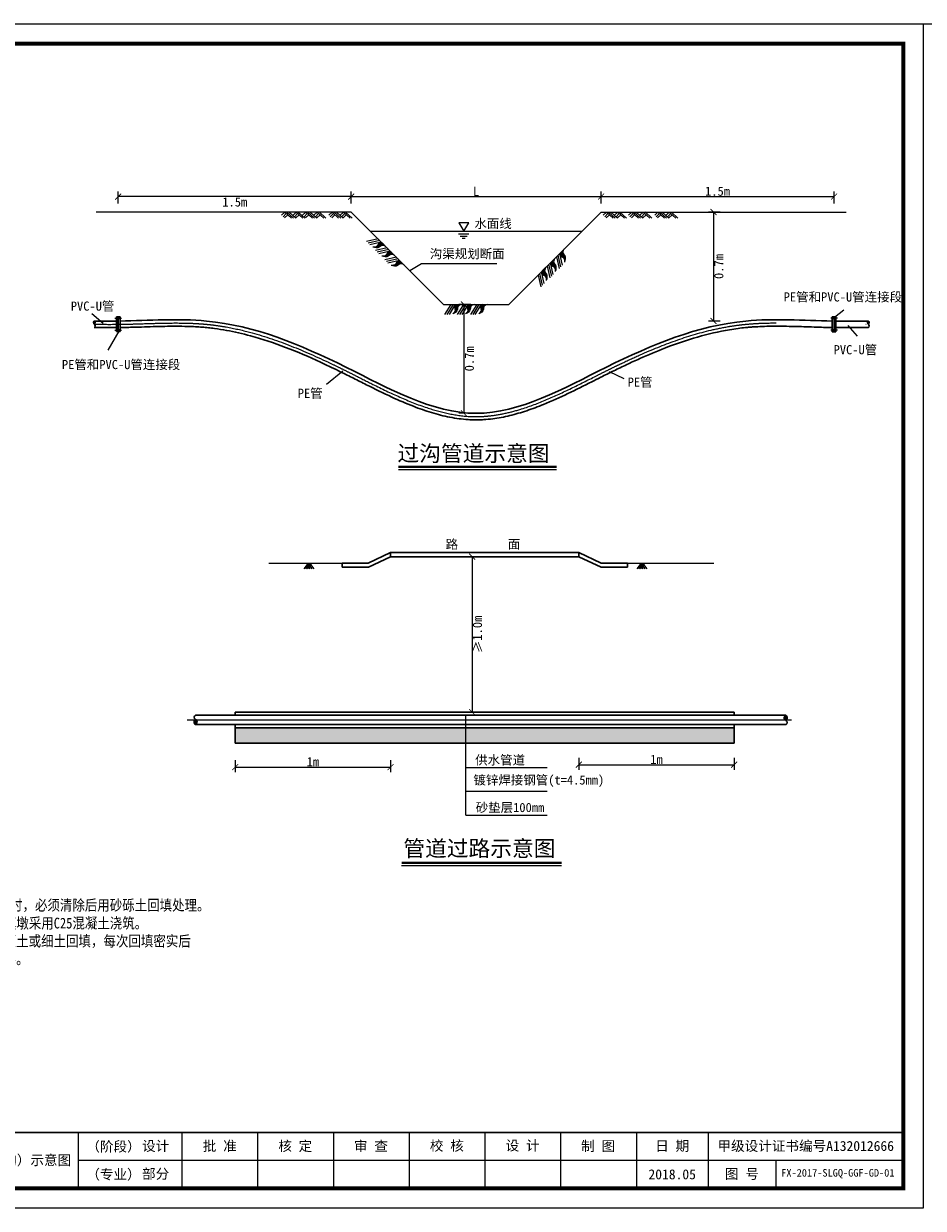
# Model space of a CAD drawing. Extents: x -27255 to 1448651, y 31034 to 8081248.
# Tile 33 of 198: x 584008 to 584234, y 3856936 to 3857233. Entities that reach past the tile are written whole.
import ezdxf
from ezdxf.enums import TextEntityAlignment as Align

# ---------------------------------------------------------------- set-up
doc = ezdxf.new("R2010")
doc.units = 0
doc.linetypes.add('ACAD_ISO04W100', pattern=[30, 24, -3, 0, -3])
doc.layers.get('0').update_dxf_attribs({"linetype": 'CONTINUOUS'})
for name, color, linetype, lineweight in [('0 中心线', 1, 'ACAD_ISO04W100', 13), ('0 可见轮廓线', 2, 'CONTINUOUS', 30), ('0 填充', 4, 'CONTINUOUS', 9), ('0 标注', 7, 'CONTINUOUS', 13), ('0 细实线', 4, 'CONTINUOUS', 9), ('0.09标注线', 3, 'CONTINUOUS', 9), ('0.13文字', 3, 'CONTINUOUS', 13), ('图框', 7, 'CONTINUOUS', 20), ('文字', 7, 'CONTINUOUS', 15), ('细实线', 3, 'CONTINUOUS', 20)]:
    doc.layers.add(name, color=color, linetype=linetype, lineweight=lineweight)
doc.styles.add('-仿宋_GB2312', font='FangSong_GB2312.ttf')
doc.styles.add('LYJFS', font='times.ttf', dxfattribs={"width": 0.7})
doc.styles.add('仿宋', font='FangSong_GB2312.ttf', dxfattribs={"width": 0.7})
doc.styles.add('宋体', font='FangSong_GB2312.ttf')
doc.dimstyles.new('副本 (2) STANDARD', dxfattribs={"dimscale": 0, "dimtxt": 2.3, "dimasz": 1.5, "dimexe": 1.25, "dimexo": 1.5, "dimgap": 0.2, "dimtad": 1, "dimdec": 1, "dimzin": 0, "dimdsep": 46, "dimtxsty": '-仿宋_GB2312', "dimblk": 'ARCHTICK', "dimcen": 0.09, "dimadec": 0, "dimazin": 0, "dimtfac": 1, "dimtdec": 1, "dimtix": 1, "dimtmove": 2, "dimatfit": 3, "dimfxl": 1.7, "dimfxlon": 1, "dimtolj": 1, "dimtzin": 0, "dimlwd": 9, "dimarcsym": 0})
pattern_1 = [(45, (583712.88807, 3856883.57486), (-0.13787381, 0.13787381), []), (45, (583712.89197, 3856883.57486), (-0.13787381, 0.13787381), [])]

# ---------------------------------------------------------------- blocks, each defined once
blk = doc.blocks.new('_ARCHTICK')
at = {"color": 0, "linetype": 'ByBlock', "const_width": 0.15}
blk.add_lwpolyline([(-0.5, -0.5), (0.5, 0.5)], dxfattribs=at)
blk = doc.blocks.new('d4trtg')
at = {"lineweight": 0}
for p, q in [((653868.4, 3902577.3), (658071.2, 3902577.3)), ((658071.2, 3902577.3), (658071.2, 3899605.3)), ((658021.2, 3899725.4), (655949.8, 3899725.4)), ((658071.2, 3899605.3), (653868.4, 3899605.3))]:
    blk.add_line(p, q, dxfattribs=at)
for p, q in [((655949.8, 3899795.5), (655949.8, 3899655.4)), ((656210, 3899795.5), (656210, 3899655.4)), ((656400.1, 3899795.5), (656400.1, 3899655.4)), ((656590.2, 3899795.5), (656590.2, 3899655.4)), ((656780.4, 3899795.5), (656780.4, 3899655.4)), ((656970.5, 3899795.5), (656970.5, 3899655.4)), ((657160.6, 3899795.5), (657160.6, 3899655.4)), ((657350.8, 3899795.5), (657350.8, 3899655.4)), ((657530.9, 3899795.5), (657530.9, 3899655.4)), ((657701, 3899725.4), (657701, 3899655.4))]:
    blk.add_line(p, q)
at = {"lineweight": 0, "const_width": 10}
blk.add_lwpolyline([(654118.6, 3902527.3), (658021.2, 3902527.3), (658021.2, 3899655.4), (654118.6, 3899655.4)], close=True, dxfattribs=at)
at = {"lineweight": 0, "const_width": 4}
blk.add_lwpolyline([(658021.2, 3899795.5), (654118.6, 3899795.5)], dxfattribs=at)
at = {"style": 'LYJFS'}
for s, p in [('（阶段）', (656038.2, 3899760.4)), ('（专业）', (656038.2, 3899690.4))]:
    blk.add_text(s, height=25.02, dxfattribs=at).set_placement(p, align=Align.MIDDLE_CENTER)
at = {"style": '仿宋'}
blk.add_text('2018.05', height=25.02, dxfattribs=at).set_placement((657440.8, 3899690.4), align=Align.MIDDLE)
at = {"attachment_point": 5, "style": '宋体'}
for s, insert, char_height in [('校 核', (656875.1, 3899760.9), 25.02), ('设 计', (657065.3, 3899761.4), 25.02), ('设计', (656144, 3899760.4), 25.02), ('批 准', (656305, 3899760.4), 25.02), ('核 定', (656494.6, 3899760.2), 25.02), ('审 查', (656684.6, 3899760.2), 25.02), ('制 图', (657254.9, 3899760.2), 25.02), ('日 期', (657440.8, 3899760.4), 25.02), ('甲级设计证书编号A132012666', (657776, 3899760.4), 25.017), ('部分', (656144, 3899690.4), 25.02), ('图 号', (657615.9, 3899690.4), 25.02)]:
    blk.add_mtext(s, dxfattribs=dict(at, insert=insert, char_height=char_height))

msp = doc.modelspace()

# ---------------------------------------------------------------- hatches: boundary and pattern name
at = {"layer": '0 填充', "ltscale": 0.1}
h = msp.add_hatch(color=256, dxfattribs=at)
edge = h.paths.add_edge_path()
edge.add_spline(control_points=[(584095.76042, 3857177.29916), (584096.3541, 3857177.12896), (584097.17987, 3857176.89222), (584097.97813, 3857177.88918), (584098.59257, 3857177.63947), (584098.98101, 3857177.48161)], knot_values=[0, 0, 0, 0, 41.874252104, 58.243607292, 86.377641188, 86.377641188, 86.377641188, 86.377641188], degree=3, periodic=0)
edge.add_line((584098.98101, 3857177.48161), (584098.17576, 3857178.28686))
edge.add_spline(control_points=[(584098.17576, 3857178.28686), (584097.81721, 3857178.31076), (584097.17691, 3857178.35343), (584096.85692, 3857177.27536), (584096.16806, 3857177.29031), (584095.76042, 3857177.29916)], knot_values=[0, 0, 0, 0, 24.303637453, 43.402808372, 71.08723687, 71.08723687, 71.08723687, 71.08723687], degree=3, periodic=0)
h = msp.add_hatch(color=256, dxfattribs=at)
edge = h.paths.add_edge_path()
edge.add_spline(control_points=[(584143.90724, 3857173.51215), (584144.07744, 3857174.10584), (584144.31418, 3857174.93161), (584143.31722, 3857175.72986), (584143.56693, 3857176.3443), (584143.72478, 3857176.73274)], knot_values=[0, 0, 0, 0, 41.874252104, 58.243607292, 86.377641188, 86.377641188, 86.377641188, 86.377641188], degree=3, periodic=0)
edge.add_line((584143.72478, 3857176.73274), (584142.91954, 3857175.92749))
edge.add_spline(control_points=[(584142.91954, 3857175.92749), (584142.89564, 3857175.56895), (584142.85297, 3857174.92864), (584143.93104, 3857174.60865), (584143.91609, 3857173.91979), (584143.90724, 3857173.51215)], knot_values=[0, 0, 0, 0, 24.303637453, 43.402808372, 71.08723687, 71.08723687, 71.08723687, 71.08723687], degree=3, periodic=0)
h = msp.add_hatch(color=256, dxfattribs=at)
edge = h.paths.add_edge_path()
edge.add_spline(control_points=[(584098.02414, 3857175.03544), (584098.61783, 3857174.86523), (584099.4436, 3857174.6285), (584100.24185, 3857175.62546), (584100.85629, 3857175.37575), (584101.24473, 3857175.21789)], knot_values=[0, 0, 0, 0, 41.874252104, 58.243607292, 86.377641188, 86.377641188, 86.377641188, 86.377641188], degree=3, periodic=0)
edge.add_line((584101.24473, 3857175.21789), (584100.43948, 3857176.02314))
edge.add_spline(control_points=[(584100.43948, 3857176.02314), (584100.08094, 3857176.04703), (584099.44063, 3857176.08971), (584099.12064, 3857175.01163), (584098.43178, 3857175.02659), (584098.02414, 3857175.03544)], knot_values=[0, 0, 0, 0, 24.303637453, 43.402808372, 71.08723687, 71.08723687, 71.08723687, 71.08723687], degree=3, periodic=0)
h = msp.add_hatch(color=256, dxfattribs=at)
edge = h.paths.add_edge_path()
edge.add_spline(control_points=[(584100.35833, 3857172.70125), (584100.95202, 3857172.53105), (584101.77778, 3857172.29431), (584102.57604, 3857173.29127), (584103.19048, 3857173.04156), (584103.57892, 3857172.8837)], knot_values=[0, 0, 0, 0, 41.874252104, 58.243607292, 86.377641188, 86.377641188, 86.377641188, 86.377641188], degree=3, periodic=0)
edge.add_line((584103.57892, 3857172.8837), (584102.77367, 3857173.68895))
edge.add_spline(control_points=[(584102.77367, 3857173.68895), (584102.41513, 3857173.71285), (584101.77482, 3857173.75552), (584101.45483, 3857172.67744), (584100.76597, 3857172.6924), (584100.35833, 3857172.70125)], knot_values=[0, 0, 0, 0, 24.303637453, 43.402808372, 71.08723687, 71.08723687, 71.08723687, 71.08723687], degree=3, periodic=0)
h = msp.add_hatch(color=256, dxfattribs=at)
edge = h.paths.add_edge_path()
edge.add_spline(control_points=[(584141.57305, 3857171.17797), (584141.74325, 3857171.77165), (584141.97999, 3857172.59742), (584140.98303, 3857173.39567), (584141.23274, 3857174.01012), (584141.3906, 3857174.39855)], knot_values=[0, 0, 0, 0, 41.874252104, 58.243607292, 86.377641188, 86.377641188, 86.377641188, 86.377641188], degree=3, periodic=0)
edge.add_line((584141.3906, 3857174.39855), (584140.58535, 3857173.5933))
edge.add_spline(control_points=[(584140.58535, 3857173.5933), (584140.56145, 3857173.23476), (584140.51878, 3857172.59445), (584141.59686, 3857172.27447), (584141.5819, 3857171.5856), (584141.57305, 3857171.17797)], knot_values=[0, 0, 0, 0, 24.303637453, 43.402808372, 71.08723687, 71.08723687, 71.08723687, 71.08723687], degree=3, periodic=0)
h = msp.add_hatch(color=256, dxfattribs=at)
edge = h.paths.add_edge_path()
edge.add_spline(control_points=[(584139.30933, 3857168.91424), (584139.47953, 3857169.50793), (584139.71626, 3857170.33369), (584138.7193, 3857171.13195), (584138.96901, 3857171.74639), (584139.12687, 3857172.13483)], knot_values=[0, 0, 0, 0, 41.874252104, 58.243607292, 86.377641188, 86.377641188, 86.377641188, 86.377641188], degree=3, periodic=0)
edge.add_line((584139.12687, 3857172.13483), (584138.32162, 3857171.32958))
edge.add_spline(control_points=[(584138.32162, 3857171.32958), (584138.29773, 3857170.97104), (584138.25505, 3857170.33073), (584139.33313, 3857170.01074), (584139.31817, 3857169.32188), (584139.30933, 3857168.91424)], knot_values=[0, 0, 0, 0, 24.303637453, 43.402808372, 71.08723687, 71.08723687, 71.08723687, 71.08723687], degree=3, periodic=0)
h = msp.add_hatch(color=256, dxfattribs=at)
edge = h.paths.add_edge_path()
edge.add_spline(control_points=[(584115.86204, 3857160.51826), (584116.40219, 3857160.81771), (584117.15349, 3857161.23422), (584117.01299, 3857162.50363), (584117.62403, 3857162.76153), (584118.01032, 3857162.92457)], knot_values=[0, 0, 0, 0, 41.874252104, 58.243607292, 86.377641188, 86.377641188, 86.377641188, 86.377641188], degree=3, periodic=0)
edge.add_line((584118.01032, 3857162.92457), (584116.87153, 3857162.92457))
edge.add_spline(control_points=[(584116.87153, 3857162.92457), (584116.6011, 3857162.68794), (584116.11816, 3857162.26535), (584116.65421, 3857161.27677), (584116.15654, 3857160.80025), (584115.86204, 3857160.51826)], knot_values=[0, 0, 0, 0, 24.303637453, 43.402808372, 71.08723687, 71.08723687, 71.08723687, 71.08723687], degree=3, periodic=0)
h = msp.add_hatch(color=256, dxfattribs=at)
edge = h.paths.add_edge_path()
edge.add_spline(control_points=[(584119.06343, 3857160.51826), (584119.60358, 3857160.81771), (584120.35488, 3857161.23422), (584120.21438, 3857162.50363), (584120.82542, 3857162.76153), (584121.21171, 3857162.92457)], knot_values=[0, 0, 0, 0, 41.874252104, 58.243607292, 86.377641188, 86.377641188, 86.377641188, 86.377641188], degree=3, periodic=0)
edge.add_line((584121.21171, 3857162.92457), (584120.07292, 3857162.92457))
edge.add_spline(control_points=[(584120.07292, 3857162.92457), (584119.80249, 3857162.68794), (584119.31955, 3857162.26535), (584119.8556, 3857161.27677), (584119.35793, 3857160.80025), (584119.06343, 3857160.51826)], knot_values=[0, 0, 0, 0, 24.303637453, 43.402808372, 71.08723687, 71.08723687, 71.08723687, 71.08723687], degree=3, periodic=0)
h = msp.add_hatch(color=256, dxfattribs=at)
edge = h.paths.add_edge_path()
edge.add_spline(control_points=[(584122.36447, 3857160.51826), (584122.90462, 3857160.81771), (584123.65592, 3857161.23422), (584123.51542, 3857162.50363), (584124.12646, 3857162.76153), (584124.51275, 3857162.92457)], knot_values=[0, 0, 0, 0, 41.874252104, 58.243607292, 86.377641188, 86.377641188, 86.377641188, 86.377641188], degree=3, periodic=0)
edge.add_line((584124.51275, 3857162.92457), (584123.37396, 3857162.92457))
edge.add_spline(control_points=[(584123.37396, 3857162.92457), (584123.10353, 3857162.68794), (584122.62059, 3857162.26535), (584123.15664, 3857161.27677), (584122.65897, 3857160.80025), (584122.36447, 3857160.51826)], knot_values=[0, 0, 0, 0, 24.303637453, 43.402808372, 71.08723687, 71.08723687, 71.08723687, 71.08723687], degree=3, periodic=0)
at = {"layer": '0 填充'}
h = msp.add_hatch(dxfattribs=at)
h.set_pattern_fill('JIS_LC_20', color=256, scale=0.009749, style=0)
h.set_pattern_definition(pattern_1)
h.paths.add_polyline_path([(584051.45661, 3857058.66433), (584051.10981, 3857058.66433, 0.391471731), (584051.23117, 3857057.48341, 0.529921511)])
h.paths.add_polyline_path([(584051.28218, 3857058.49357, -0.607233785), (584051.27219, 3857057.69769, -0.459360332)], flags=16)
h.paths.add_polyline_path([(584051.24782, 3857058.80987, 0.057541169), (584051.10981, 3857058.66433), (584051.45661, 3857058.66433, 0.088271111)])
h = msp.add_hatch(dxfattribs=at)
h.set_pattern_fill('JIS_LC_20', color=256, scale=0.009749, style=0)
h.set_pattern_definition(pattern_1)
h.paths.add_polyline_path([(584199.49411, 3857059.84524, 0.516982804), (584199.28333, 3857058.66433), (584199.64262, 3857058.66433, 0.392858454)])
h.paths.add_polyline_path([(584199.45813, 3857059.57006, -0.648528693), (584199.44814, 3857058.77419, -0.459360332)], flags=16)
h.paths.add_polyline_path([(584199.64262, 3857058.66433), (584199.28333, 3857058.66433, 0.065303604), (584199.43406, 3857058.54668, -0.036265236), (584199.51076, 3857058.51878, 0.056335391)])
h = msp.add_hatch(dxfattribs=at)
h.set_pattern_fill('AR-SAND', color=256, scale=0.038997, style=0)
h.set_pattern_definition([(37.5, (583310.9236, 3857525.9876), (-0.0623958, 1.9085453), [0, -1.5055808, 0, -1.6838733, 0, -1.6095848]), (7.5, (583310.9236, 3857525.9876), (1.752988, 2.7953744), [0, -0.8122212, 0, -1.3570038, 0, -0.5200197]), (327.5, (583309.7052, 3857525.9876), (3.0846015, 0.0056045), [0, -0.4952569, 0, -1.7829247, 0, -2.3277072]), (317.5, (583309.7052, 3857525.9876), (2.977611, 0.8693486), [0, -0.2476284, 0, -1.1688062, 0, -1.3371935])])
h.paths.add_polyline_path([(584125.99747, 3857056.70348), (584061.24592, 3857056.70348), (584061.24592, 3857056.61286), (584061.24592, 3857052.80382), (584125.99747, 3857052.80382)])
h.paths.add_polyline_path([(584186.49584, 3857056.70348), (584125.99747, 3857056.70348), (584125.99747, 3857052.80382), (584186.49584, 3857052.80382)])

# ---------------------------------------------------------------- linework, layer by layer
for p, q in [((584141.92666, 3857121.43639), (584102.19589, 3857121.43639)), ((584143.15773, 3857022.0858), (584103.02433, 3857022.0858))]:
    msp.add_line(p, q)
at = {"const_width": 0.55436}
for points in [[(584141.92666, 3857122.14984), (584102.19589, 3857122.14984)], [(584143.15773, 3857022.79926), (584103.02433, 3857022.79926)]]:
    msp.add_lwpolyline(points, dxfattribs=at)
at = {"layer": '0 中心线'}
for p, q in [((584031.05445, 3857159.44212), (584032.70623, 3857159.44212)), ((584212.40021, 3857159.43488), (584210.74843, 3857159.43488)), ((584031.05445, 3857156.42233), (584032.70623, 3857156.42233)), ((584212.40021, 3857156.41509), (584210.74843, 3857156.41509))]:
    msp.add_line(p, q, dxfattribs=at)
at = {"layer": '0 中心线', "ltscale": 7.5}
msp.add_line((584049.14596, 3857058.66433), (584200.9271, 3857058.66433), dxfattribs=at)
msp.add_open_spline([(584025.86738, 3857157.93224), (584027.89228, 3857157.91885), (584029.92198, 3857157.9054), (584032.37562, 3857157.93212), (584032.78869, 3857157.93816), (584033.61465, 3857157.95299), (584034.02767, 3857157.96173), (584035.26667, 3857157.99099), (584036.09258, 3857158.01455), (584038.56871, 3857158.08974), (584040.2173, 3857158.14591), (584044.24047, 3857158.24913), (584046.60853, 3857158.28068), (584049.70708, 3857158.20388), (584050.45924, 3857158.17588), (584051.83019, 3857158.10406), (584052.44987, 3857158.06374), (584053.56605, 3857157.9748), (584054.06316, 3857157.92921), (584055.05533, 3857157.82557), (584055.55037, 3857157.76764), (584057.03256, 3857157.57603), (584058.01678, 3857157.42456), (584060.95916, 3857156.90338), (584062.90709, 3857156.46687), (584068.14778, 3857155.07747), (584071.42172, 3857153.97735), (584077.94713, 3857151.4458), (584081.19853, 3857150.01438), (584085.30275, 3857148.07739), (584086.15015, 3857147.67049), (584087.72865, 3857146.90182), (584088.45948, 3857146.54161), (584089.92307, 3857145.81352), (584090.6559, 3857145.4458), (584092.85731, 3857144.33821), (584094.32883, 3857143.5939), (584098.04106, 3857141.75022), (584100.28654, 3857140.66594), (584104.79483, 3857138.67406), (584107.05767, 3857137.7664), (584111.11174, 3857136.41647), (584112.8993, 3857135.91603), (584116.48709, 3857135.16292), (584118.28741, 3857134.91028), (584120.54598, 3857134.78927), (584120.99908, 3857134.77481), (584121.77935, 3857134.76768), (584122.10635, 3857134.7701), (584122.75982, 3857134.78554), (584123.0864, 3857134.79853), (584124.0656, 3857134.85277), (584124.7177, 3857134.90927), (584126.67166, 3857135.13521), (584127.97116, 3857135.36111), (584130.56353, 3857135.93934), (584131.85641, 3857136.29167), (584135.24247, 3857137.35174), (584137.33045, 3857138.14389), (584141.49135, 3857139.90125), (584143.5643, 3857140.86651), (584147.6959, 3857142.87346), (584149.75455, 3857143.91516), (584152.56712, 3857145.33021), (584153.32754, 3857145.71197), (584154.82534, 3857146.45754), (584155.56276, 3857146.82134), (584157.03676, 3857147.5397), (584157.77323, 3857147.89431), (584159.98162, 3857148.94237), (584161.45254, 3857149.62004), (584165.866, 3857151.57355), (584168.8092, 3857152.76984), (584174.72251, 3857154.86352), (584177.69259, 3857155.76092), (584182.11525, 3857156.80174), (584183.54741, 3857157.09385), (584185.8134, 3857157.47791), (584186.6422, 3857157.60212), (584188.10929, 3857157.79177), (584188.74644, 3857157.86417), (584190.20781, 3857158.00655), (584191.03419, 3857158.06984), (584192.69437, 3857158.16793), (584193.52806, 3857158.20273), (584196.03843, 3857158.27228), (584197.72439, 3857158.27213), (584201.8722, 3857158.20976), (584204.34305, 3857158.1197), (584207.51349, 3857158.02006), (584208.20864, 3857157.99919), (584209.49649, 3857157.96505), (584210.08916, 3857157.9511), (584211.06184, 3857157.93261), (584211.44191, 3857157.92654), (584212.20123, 3857157.91668), (584212.58058, 3857157.91284), (584213.7178, 3857157.90419), (584214.47482, 3857157.90222), (584216.74315, 3857157.90414), (584218.25173, 3857157.91584), (584219.90858, 3857157.92972), (584220.05873, 3857157.93098), (584220.20887, 3857157.93225)], degree=3, knots=[0, 0, 0, 0, 155.966275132, 155.966275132, 187.496198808, 187.496198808, 219.026122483, 219.026122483, 282.085969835, 282.085969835, 408.205664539, 408.205664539, 590.972927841, 590.972927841, 649.819178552, 649.819178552, 698.644633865, 698.644633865, 738.07833142, 738.07833142, 777.512028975, 777.512028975, 856.379424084, 856.379424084, 1014.114214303, 1014.114214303, 1282.917498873, 1282.917498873, 1551.720783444, 1551.720783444, 1621.620392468, 1621.620392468, 1681.820361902, 1681.820361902, 1742.020331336, 1742.020331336, 1862.420270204, 1862.420270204, 2044.990517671, 2044.990517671, 2227.560765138, 2227.560765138, 2370.686394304, 2370.686394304, 2513.812023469, 2513.812023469, 2549.697390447, 2549.697390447, 2575.569005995, 2575.569005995, 2601.440621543, 2601.440621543, 2653.183852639, 2653.183852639, 2756.67031483, 2756.67031483, 2860.156777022, 2860.156777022, 3028.370539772, 3028.370539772, 3196.584302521, 3196.584302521, 3364.798065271, 3364.798065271, 3427.245996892, 3427.245996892, 3487.97999174, 3487.97999174, 3548.713986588, 3548.713986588, 3670.181976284, 3670.181976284, 3913.117955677, 3913.117955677, 4156.053935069, 4156.053935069, 4271.678210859, 4271.678210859, 4338.044430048, 4338.044430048, 4388.76613803, 4388.76613803, 4454.061818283, 4454.061818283, 4519.357498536, 4519.357498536, 4649.948859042, 4649.948859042, 4839.078596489, 4839.078596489, 4892.154942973, 4892.154942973, 4937.392941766, 4937.392941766, 4966.408746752, 4966.408746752, 4995.424551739, 4995.424551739, 5053.456161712, 5053.456161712, 5169.519381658, 5169.519381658, 5181.087257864, 5181.087257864, 5181.087257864, 5181.087257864], dxfattribs=at)
at = {"layer": '0 可见轮廓线'}
for p, q in [((584031.42017, 3857159.78434), (584032.34051, 3857159.78434)), ((584031.42017, 3857159.78434), (584031.42017, 3857156.0801)), ((584031.42017, 3857159.53809), (584032.34051, 3857159.53809)), ((584031.42017, 3857159.34614), (584032.34051, 3857159.34614)), ((584031.88034, 3857156.0801), (584031.88034, 3857159.78434)), ((584032.34051, 3857159.78434), (584032.34051, 3857156.0801)), ((584212.03449, 3857159.7771), (584211.11415, 3857159.7771)), ((584211.11415, 3857159.7771), (584211.11415, 3857156.07287)), ((584212.03449, 3857159.53085), (584211.11415, 3857159.53085)), ((584212.03449, 3857159.3389), (584211.11415, 3857159.3389)), ((584211.57432, 3857156.07287), (584211.57432, 3857159.7771)), ((584212.03449, 3857159.7771), (584212.03449, 3857156.07287)), ((584031.42017, 3857156.5183), (584032.34051, 3857156.5183)), ((584031.42017, 3857156.32635), (584032.34051, 3857156.32635)), ((584032.34051, 3857156.0801), (584031.42017, 3857156.0801)), ((584212.03449, 3857156.51106), (584211.11415, 3857156.51106)), ((584212.03449, 3857156.31911), (584211.11415, 3857156.31911)), ((584211.11415, 3857156.07287), (584212.03449, 3857156.07287)), ((584100.24253, 3857100.66161), (584094.60436, 3857097.97339)), ((584094.66188, 3857097.01832), (584100.24253, 3857099.61989)), ((584100.24253, 3857100.66161), (584147.49924, 3857100.66161)), ((584100.24253, 3857099.61989), (584147.49924, 3857099.61989)), ((584147.49924, 3857100.66161), (584153.1374, 3857097.97339)), ((584147.49924, 3857099.61989), (584153.12207, 3857096.95351)), ((584094.60436, 3857097.97339), (584088.06375, 3857097.97339)), ((584088.06375, 3857097.97339), (584088.06375, 3857097.01832)), ((584088.06375, 3857097.01832), (584094.6925, 3857097.01832)), ((584153.12207, 3857096.95351), (584159.68568, 3857096.95351)), ((584153.1374, 3857097.97339), (584159.68568, 3857097.97339)), ((584159.68568, 3857097.97339), (584159.68568, 3857096.95351)), ((584061.24592, 3857059.84524), (584061.24592, 3857060.62329)), ((584061.24592, 3857060.62329), (584186.49584, 3857060.62329)), ((584186.49584, 3857060.62329), (584186.49584, 3857059.84524)), ((584051.23117, 3857059.84524), (584199.49411, 3857059.84524)), ((584051.23117, 3857057.48341), (584199.49411, 3857057.48341)), ((584061.24592, 3857052.80382), (584061.24592, 3857057.48341)), ((584186.49584, 3857057.48341), (584186.49584, 3857057.01754)), ((584061.24592, 3857056.70348), (584186.49584, 3857056.70348)), ((584061.24592, 3857052.80382), (584186.49584, 3857052.80382))]:
    msp.add_line(p, q, dxfattribs=at)
for points in [[(584100.24253, 3857100.66161), (584100.24253, 3857099.61989)], [(584147.49924, 3857100.66161), (584147.49924, 3857099.61989)], [(584061.24592, 3857057.01754), (584061.24592, 3857056.61286)], [(584186.49584, 3857057.01754), (584186.49584, 3857052.80382)]]:
    msp.add_lwpolyline(points, dxfattribs=at)
for centre, radius, start, end in [((584051.46159, 3857059.33113), 0.56339, 114.1411312, 247.7014506), ((584051.80907, 3857058.13949), 0.8743, 129.9365126, 228.6252062), ((584051.61893, 3857058.09134), 0.52458, 129.9365126, 228.6252062), ((584050.94322, 3857058.15036), 0.72645, 293.3517273, 65.2099915), ((584051.07034, 3857058.09823), 0.44852, 296.7457831, 61.8159356), ((584199.80715, 3857059.18009), 0.73513, 115.2032155, 239.5012237), ((584199.79488, 3857059.16783), 0.52458, 129.9365126, 228.6252062), ((584199.28034, 3857058.00467), 0.56339, 292.2985494, 74.1666079), ((584199.27537, 3857059.17436), 0.43587, 293.3517273, 65.2099915), ((584198.93286, 3857059.17486), 0.8743, 311.3747938, 50.0634874)]:
    msp.add_arc(centre, radius, start, end, dxfattribs=at)
at = {"layer": '0 可见轮廓线', "extrusion": (0, 0, -1)}
for centre in [(584025.8728, 3857158.34169), (584220.20196, 3857158.34169)]:
    msp.add_ellipse(centre, major_axis=(0, 0.40946), ratio=0.497052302, dxfattribs=at)
for centre in [(584025.8728, 3857157.52276), (584220.20196, 3857157.52276)]:
    msp.add_ellipse(centre, major_axis=(0, -0.40946), ratio=0.497052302, start_param=3.141592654, end_param=6.283185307, dxfattribs=at)
at = {"layer": '0 可见轮廓线'}
for points in [[(584025.8728, 3857158.75115), (584027.72025, 3857158.73894), (584029.5677, 3857158.72673), (584031.42017, 3857158.74148)], [(584212.03449, 3857158.73795), (584214.76388, 3857158.70525), (584217.48292, 3857158.7282), (584220.20196, 3857158.75115)]]:
    msp.add_open_spline(points, degree=3, dxfattribs=at)
for points, knots in [([(584032.34051, 3857158.75115), (584039.59434, 3857158.84669), (584059.40398, 3857160.40201), (584088.2546, 3857148.41011), (584121.72765, 3857129.3704), (584155.19877, 3857148.41607), (584184.05465, 3857160.38081), (584203.85541, 3857158.8731), (584211.11415, 3857158.75115)], [165.853304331, 165.853304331, 165.853304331, 165.853304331, 722.521530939, 1667.545364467, 2556.949814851, 3446.354265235, 4391.378098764, 4948.046325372, 4948.046325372, 4948.046325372, 4948.046325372]), ([(584025.86197, 3857157.11333), (584026.96188, 3857157.10606), (584028.06463, 3857157.09875), (584029.80068, 3857157.09626), (584030.43137, 3857157.09721), (584031.18234, 3857157.1018), (584031.30123, 3857157.10263), (584031.42017, 3857157.10357)], [0, 0, 0, 0, 84.720071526, 84.720071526, 132.908199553, 132.908199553, 141.967641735, 141.967641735, 141.967641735, 141.967641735]), ([(584032.34051, 3857157.11316), (584032.72989, 3857157.11826), (584033.11942, 3857157.12468), (584033.97651, 3857157.14133), (584034.44412, 3857157.15201), (584035.84601, 3857157.18747), (584036.77934, 3857157.21566), (584039.66573, 3857157.30579), (584041.61227, 3857157.37075), (584045.47572, 3857157.44229), (584047.39261, 3857157.44894), (584049.95984, 3857157.37503), (584050.62895, 3857157.34802), (584051.85437, 3857157.28163), (584052.41156, 3857157.24494), (584053.4807, 3857157.16036), (584053.99264, 3857157.11344), (584055.01463, 3857157.00617), (584055.5246, 3857156.94595), (584057.05167, 3857156.74614), (584058.06594, 3857156.58738), (584061.09927, 3857156.03929), (584063.10884, 3857155.5781), (584068.05297, 3857154.23384), (584070.978, 3857153.2543), (584076.81746, 3857151.01986), (584079.73186, 3857149.76494), (584083.56294, 3857147.99488), (584084.47369, 3857147.5652), (584086.18723, 3857146.74288), (584086.98975, 3857146.35203), (584088.32044, 3857145.69621), (584088.84799, 3857145.43416), (584089.90497, 3857144.90625), (584090.4343, 3857144.64051), (584092.02474, 3857143.84044), (584093.08828, 3857143.30323), (584096.28846, 3857141.70007), (584098.43446, 3857140.64249), (584102.37798, 3857138.8295), (584104.17126, 3857138.05344), (584107.48124, 3857136.76725), (584108.9948, 3857136.23438), (584112.03806, 3857135.31085), (584113.56775, 3857134.92026), (584116.64434, 3857134.32048), (584118.19127, 3857134.11137), (584120.28531, 3857133.97949), (584120.82565, 3857133.95891), (584121.74364, 3857133.94818), (584122.12086, 3857133.95078), (584122.87399, 3857133.96966), (584123.25015, 3857133.9859), (584124.3773, 3857134.05419), (584125.12697, 3857134.12579), (584127.31572, 3857134.40484), (584128.7495, 3857134.6767), (584131.60227, 3857135.36409), (584133.02133, 3857135.77964), (584135.84591, 3857136.72325), (584137.25149, 3857137.25137), (584140.69022, 3857138.65064), (584142.71672, 3857139.56817), (584146.74707, 3857141.48933), (584148.75098, 3857142.49296), (584151.496, 3857143.87428), (584152.24665, 3857144.2527), (584153.54256, 3857144.90315), (584154.08861, 3857145.17637), (584155.17876, 3857145.71822), (584155.72311, 3857145.98694), (584157.35478, 3857146.78553), (584158.44091, 3857147.30794), (584160.61085, 3857148.32844), (584161.69468, 3857148.82652), (584164.94461, 3857150.27764), (584167.10914, 3857151.18754), (584171.9322, 3857153.04597), (584174.59204, 3857153.9569), (584179.93847, 3857155.49179), (584182.62496, 3857156.11576), (584186.05031, 3857156.68466), (584186.76711, 3857156.79134), (584188.09185, 3857156.96464), (584188.69925, 3857157.03493), (584189.65457, 3857157.13056), (584190.00162, 3857157.16219), (584190.69767, 3857157.21975), (584191.04657, 3857157.24568), (584192.0958, 3857157.31551), (584192.7987, 3857157.35145), (584195.12725, 3857157.44011), (584196.76601, 3857157.45404), (584200.0678, 3857157.42526), (584201.73079, 3857157.3825), (584205.07307, 3857157.28051), (584206.75232, 3857157.22126), (584209.05818, 3857157.1569), (584209.68105, 3857157.14121), (584210.57421, 3857157.12265), (584210.84422, 3857157.11759), (584211.11415, 3857157.1131)], [165.306745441, 165.306745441, 165.306745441, 165.306745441, 194.903875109, 194.903875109, 230.479010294, 230.479010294, 301.629280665, 301.629280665, 450.971672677, 450.971672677, 600.31406469, 600.31406469, 653.245860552, 653.245860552, 697.688487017, 697.688487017, 738.869984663, 738.869984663, 780.051482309, 780.051482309, 862.414477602, 862.414477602, 1027.140468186, 1027.140468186, 1269.352735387, 1269.352735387, 1511.565002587, 1511.565002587, 1587.032433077, 1587.032433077, 1653.399334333, 1653.399334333, 1696.927297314, 1696.927297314, 1740.455260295, 1740.455260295, 1827.511186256, 1827.511186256, 2001.623038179, 2001.623038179, 2145.494694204, 2145.494694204, 2265.661270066, 2265.661270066, 2385.827845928, 2385.827845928, 2505.994421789, 2505.994421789, 2547.689233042, 2547.689233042, 2576.725619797, 2576.725619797, 2605.762006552, 2605.762006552, 2663.834780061, 2663.834780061, 2775.752981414, 2775.752981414, 2887.671182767, 2887.671182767, 2999.58938412, 2999.58938412, 3162.664069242, 3162.664069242, 3325.738754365, 3325.738754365, 3387.297442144, 3387.297442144, 3432.244944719, 3432.244944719, 3477.192447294, 3477.192447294, 3567.087452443, 3567.087452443, 3656.982457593, 3656.982457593, 3836.772467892, 3836.772467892, 4057.088290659, 4057.088290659, 4277.404113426, 4277.404113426, 4335.537963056, 4335.537963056, 4384.563414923, 4384.563414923, 4412.458045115, 4412.458045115, 4440.352675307, 4440.352675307, 4496.14193569, 4496.14193569, 4624.370220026, 4624.370220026, 4752.598504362, 4752.598504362, 4880.826788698, 4880.826788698, 4928.222305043, 4928.222305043, 4948.743757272, 4948.743757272, 4948.743757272, 4948.743757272]), ([(584212.03449, 3857157.09997), (584212.51871, 3857157.09422), (584213.00226, 3857157.0902), (584214.54268, 3857157.08194), (584215.59725, 3857157.08311), (584217.84096, 3857157.0933), (584219.02943, 3857157.10334), (584220.21578, 3857157.11335)], [4972.081743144, 4972.081743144, 4972.081743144, 4972.081743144, 5008.950548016, 5008.950548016, 5089.678790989, 5089.678790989, 5181.087257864, 5181.087257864, 5181.087257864, 5181.087257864])]:
    msp.add_open_spline(points, degree=3, knots=knots, dxfattribs=at)
at = {"layer": '0 填充'}
for p, q in [((584073.69816, 3857186.07165), (584072.89304, 3857185.26752)), ((584074.06412, 3857185.70614), (584073.259, 3857184.90201)), ((584074.43008, 3857185.41373), (584073.62496, 3857184.60961)), ((584073.70141, 3857186.08737), (584075.36579, 3857184.56763)), ((584074.21376, 3857186.08737), (584075.87814, 3857184.56763)), ((584074.79929, 3857186.08737), (584076.46368, 3857184.56763)), ((584076.55095, 3857186.07165), (584075.74584, 3857185.26752)), ((584076.91691, 3857185.70614), (584076.1118, 3857184.90201)), ((584077.28288, 3857185.41373), (584076.47776, 3857184.60961)), ((584076.55421, 3857186.08737), (584078.21859, 3857184.56763)), ((584077.06655, 3857186.08737), (584078.73094, 3857184.56763)), ((584078.96696, 3857186.07165), (584078.16184, 3857185.26752)), ((584079.33292, 3857185.70614), (584078.5278, 3857184.90201)), ((584079.69888, 3857185.41373), (584078.89376, 3857184.60961)), ((584078.97021, 3857186.08737), (584080.63459, 3857184.56763)), ((584079.48256, 3857186.08737), (584081.14694, 3857184.56763)), ((584080.06809, 3857186.08737), (584081.73248, 3857184.56763)), ((584081.81975, 3857186.07165), (584081.01464, 3857185.26752)), ((584082.18571, 3857185.70614), (584081.3806, 3857184.90201)), ((584082.55168, 3857185.41373), (584081.74656, 3857184.60961)), ((584081.82301, 3857186.08737), (584083.48739, 3857184.56763)), ((584082.33535, 3857186.1031), (584083.99974, 3857184.58336)), ((584085.54009, 3857186.07165), (584084.73497, 3857185.26752)), ((584085.90605, 3857185.70614), (584085.10093, 3857184.90201)), ((584086.27201, 3857185.41373), (584085.4669, 3857184.60961)), ((584085.54334, 3857186.08737), (584087.20773, 3857184.56763)), ((584086.05569, 3857186.08737), (584087.72007, 3857184.56763)), ((584086.64123, 3857186.08737), (584088.30561, 3857184.56763)), ((584088.39289, 3857186.07165), (584087.58777, 3857185.26752)), ((584088.75885, 3857185.70614), (584087.95373, 3857184.90201)), ((584089.12481, 3857185.41373), (584088.3197, 3857184.60961)), ((584088.39614, 3857186.08737), (584090.06053, 3857184.56763)), ((584088.90849, 3857186.08737), (584090.57287, 3857184.56763)), ((584154.43453, 3857186.07689), (584153.62941, 3857185.27277)), ((584154.80049, 3857185.71138), (584153.99537, 3857184.90726)), ((584155.16645, 3857185.41897), (584154.36134, 3857184.61485)), ((584154.43778, 3857186.09262), (584156.10217, 3857184.57288)), ((584154.95013, 3857186.09262), (584156.61451, 3857184.57288)), ((584155.53566, 3857186.09262), (584157.20005, 3857184.57288)), ((584157.28733, 3857186.07689), (584156.48221, 3857185.27277)), ((584157.65329, 3857185.71138), (584156.84817, 3857184.90726)), ((584158.01925, 3857185.41897), (584157.21414, 3857184.61485)), ((584157.29058, 3857186.09262), (584158.95497, 3857184.57288)), ((584157.80293, 3857186.09262), (584159.46731, 3857184.57288)), ((584160.78503, 3857186.07689), (584159.97992, 3857185.27277)), ((584161.15099, 3857185.71138), (584160.34588, 3857184.90726)), ((584161.51695, 3857185.41897), (584160.71184, 3857184.61485)), ((584160.78829, 3857186.09262), (584162.45267, 3857184.57288)), ((584161.30063, 3857186.09262), (584162.96502, 3857184.57288)), ((584161.88617, 3857186.09262), (584163.55055, 3857184.57288)), ((584163.63783, 3857186.07689), (584162.83272, 3857185.27277)), ((584164.00379, 3857185.71138), (584163.19868, 3857184.90726)), ((584164.36975, 3857185.41897), (584163.56464, 3857184.61485)), ((584163.64108, 3857186.09262), (584165.30547, 3857184.57288)), ((584164.15343, 3857186.10835), (584165.81781, 3857184.5886)), ((584167.35816, 3857186.07689), (584166.55305, 3857185.27277)), ((584167.72413, 3857185.71138), (584166.91901, 3857184.90726)), ((584168.09009, 3857185.41897), (584167.28497, 3857184.61485)), ((584167.36142, 3857186.09262), (584169.0258, 3857184.57288)), ((584167.87376, 3857186.09262), (584169.53815, 3857184.57288)), ((584168.4593, 3857186.09262), (584170.12369, 3857184.57288)), ((584170.21096, 3857186.07689), (584169.40585, 3857185.27277)), ((584170.57692, 3857185.71138), (584169.77181, 3857184.90726)), ((584170.94289, 3857185.41897), (584170.13777, 3857184.61485)), ((584170.21422, 3857186.09262), (584171.8786, 3857184.57288)), ((584170.72656, 3857186.09262), (584172.39095, 3857184.57288))]:
    msp.add_line(p, q, dxfattribs=at)
at = {"layer": '0 填充', "ltscale": 0.1}
for p, q in [((584097.11708, 3857179.34554), (584094.20251, 3857178.66643)), ((584097.51334, 3857178.94928), (584094.59878, 3857178.27017)), ((584097.90961, 3857178.55301), (584094.99504, 3857177.8739)), ((584099.3808, 3857177.08182), (584096.46623, 3857176.40271)), ((584099.77707, 3857176.68555), (584096.8625, 3857176.00644)), ((584098.17576, 3857178.28686), (584099.07223, 3857177.39039)), ((584100.17334, 3857176.28928), (584097.25877, 3857175.61017)), ((584101.71499, 3857174.74763), (584098.80042, 3857174.06852)), ((584102.11126, 3857174.35136), (584099.19669, 3857173.67225)), ((584102.50753, 3857173.95509), (584099.59296, 3857173.27598)), ((584141.86086, 3857174.86881), (584142.53997, 3857171.95424)), ((584142.25712, 3857175.26508), (584142.93623, 3857172.35051)), ((584142.65339, 3857175.66135), (584143.3325, 3857172.74678)), ((584137.65921, 3857170.66717), (584138.33832, 3857167.7526)), ((584138.05548, 3857171.06344), (584138.73459, 3857168.14887)), ((584138.32162, 3857171.32958), (584139.2181, 3857172.22605)), ((584139.52667, 3857172.53462), (584140.20578, 3857169.62006)), ((584139.92294, 3857172.93089), (584140.60205, 3857170.01632)), ((584140.3192, 3857173.32716), (584140.99831, 3857170.41259)), ((584137.26294, 3857170.2709), (584137.94205, 3857167.35633)), ((584115.37433, 3857162.92457), (584113.79362, 3857160.38346)), ((584115.93473, 3857162.92457), (584114.35403, 3857160.38346)), ((584116.49514, 3857162.92457), (584114.91444, 3857160.38346)), ((584116.87153, 3857162.92457), (584118.13933, 3857162.92457)), ((584118.57572, 3857162.92457), (584116.99501, 3857160.38346)), ((584119.13613, 3857162.92457), (584117.55542, 3857160.38346)), ((584119.69653, 3857162.92457), (584118.11583, 3857160.38346)), ((584121.87676, 3857162.92457), (584120.29605, 3857160.38346)), ((584122.43717, 3857162.92457), (584120.85646, 3857160.38346)), ((584122.99757, 3857162.92457), (584121.41687, 3857160.38346))]:
    msp.add_line(p, q, dxfattribs=at)
at = {"layer": '0 填充'}
for points in [[(584079.53293, 3857097.97339), (584078.46791, 3857096.5437)], [(584079.95264, 3857097.97339), (584078.88762, 3857096.5437)], [(584080.37236, 3857097.97339), (584079.30733, 3857096.5437)], [(584079.63544, 3857096.98416), (584079.96355, 3857096.5437)], [(584079.88108, 3857097.3139), (584080.45483, 3857096.5437)], [(584080.12672, 3857097.64365), (584080.94611, 3857096.5437)], [(584163.14449, 3857097.97339), (584162.07946, 3857096.5437)], [(584163.5642, 3857097.97339), (584162.49918, 3857096.5437)], [(584163.98391, 3857097.97339), (584162.91889, 3857096.5437)], [(584163.247, 3857096.98416), (584163.57511, 3857096.5437)], [(584163.49264, 3857097.3139), (584164.06639, 3857096.5437)], [(584163.73828, 3857097.64365), (584164.55766, 3857096.5437)]]:
    msp.add_lwpolyline(points, dxfattribs=at)
at = {"layer": '0 填充', "ltscale": 0.1}
for points in [[(584098.17576, 3857178.28686), (584097.23964, 3857178.13878), (584096.81585, 3857177.5263), (584095.76042, 3857177.29916)], [(584098.98101, 3857177.48161), (584097.89689, 3857177.65012), (584097.39286, 3857177.2584), (584095.76042, 3857177.29916)], [(584143.72478, 3857176.73274), (584143.55628, 3857175.64863), (584143.948, 3857175.1446), (584143.90724, 3857173.51215)], [(584100.43948, 3857176.02314), (584099.50336, 3857175.87506), (584099.07958, 3857175.26257), (584098.02414, 3857175.03544)], [(584101.24473, 3857175.21789), (584100.16062, 3857175.38639), (584099.65659, 3857174.99467), (584098.02414, 3857175.03544)], [(584102.77367, 3857173.68895), (584101.83755, 3857173.54087), (584101.41377, 3857172.92838), (584100.35833, 3857172.70125)], [(584140.58535, 3857173.5933), (584140.73343, 3857172.65718), (584141.34591, 3857172.2334), (584141.57305, 3857171.17797)], [(584141.3906, 3857174.39855), (584141.22209, 3857173.31444), (584141.61382, 3857172.81041), (584141.57305, 3857171.17797)], [(584142.91954, 3857175.92749), (584143.06762, 3857174.99137), (584143.6801, 3857174.56759), (584143.90724, 3857173.51215)], [(584103.57892, 3857172.8837), (584102.4948, 3857173.05221), (584101.99078, 3857172.66048), (584100.35833, 3857172.70125)], [(584138.32162, 3857171.32958), (584138.4697, 3857170.39346), (584139.08219, 3857169.96968), (584139.30933, 3857168.91424)], [(584139.12687, 3857172.13483), (584138.95837, 3857171.05071), (584139.35009, 3857170.54669), (584139.30933, 3857168.91424)], [(584116.87153, 3857162.92457), (584116.3143, 3857162.15793), (584116.44773, 3857161.42518), (584115.86204, 3857160.51826)], [(584118.01032, 3857162.92457), (584117.12459, 3857162.27714), (584117.04517, 3857161.64375), (584115.86204, 3857160.51826)], [(584120.07292, 3857162.92457), (584119.51569, 3857162.15793), (584119.64912, 3857161.42518), (584119.06343, 3857160.51826)], [(584121.21171, 3857162.92457), (584120.32598, 3857162.27714), (584120.24656, 3857161.64375), (584119.06343, 3857160.51826)], [(584123.37396, 3857162.92457), (584122.81673, 3857162.15793), (584122.95016, 3857161.42518), (584122.36447, 3857160.51826)], [(584124.51275, 3857162.92457), (584123.62702, 3857162.27714), (584123.5476, 3857161.64375), (584122.36447, 3857160.51826)]]:
    msp.add_spline(points, degree=3, dxfattribs=at)
at = {"layer": '0 标注'}
msp.add_line((584119.14131, 3857034.7447), (584119.14131, 3857059.84524), dxfattribs=at)
at = {"layer": '0 标注', "ltscale": 0.1}
for p, q in [((584119.14131, 3857046.72023), (584139.53159, 3857046.72023)), ((584119.14131, 3857040.81947), (584139.53159, 3857040.81947)), ((584119.14131, 3857034.7447), (584139.53159, 3857034.7447))]:
    msp.add_line(p, q, dxfattribs=at)
at = {"layer": '0 细实线'}
for p, q in [((584090.37525, 3857186.08737), (584026.29114, 3857186.08737)), ((584090.37525, 3857186.08737), (584113.53805, 3857162.92457)), ((584129.91662, 3857162.92457), (584153.07942, 3857186.08737)), ((584153.07942, 3857186.08737), (584214.61146, 3857186.08737)), ((584105.05549, 3857171.40713), (584107.97034, 3857173.20694)), ((584107.97034, 3857173.20694), (584126.91235, 3857173.20694)), ((584113.53805, 3857162.92457), (584129.91662, 3857162.92457)), ((584211.66498, 3857159.68886), (584214.06899, 3857161.59508)), ((584025.27608, 3857160.62491), (584028.07012, 3857158.24398)), ((584029.34286, 3857151.44244), (584032.06524, 3857156.18731)), ((584214.99713, 3857157.62861), (584217.40957, 3857154.95173)), ((584084.1245, 3857142.91499), (584088.22127, 3857146.22728)), ((584155.08186, 3857146.09162), (584158.81902, 3857144.30189))]:
    msp.add_line(p, q, dxfattribs=at)
msp.add_lwpolyline([(584117.38458, 3857183.40864), (584118.62933, 3857181.25266), (584119.87409, 3857183.40864)], close=True, dxfattribs=at)
for points in [[(584095.20996, 3857181.25266), (584148.2447, 3857181.25266)], [(584117.27841, 3857180.59752), (584119.91228, 3857180.59752)], [(584117.70445, 3857180.00602), (584119.48624, 3857180.00602)], [(584118.24463, 3857179.5067), (584118.94605, 3857179.5067)], [(584069.70713, 3857097.97339), (584088.06375, 3857097.97339)], [(584159.68568, 3857097.97339), (584181.35782, 3857097.97339)]]:
    msp.add_lwpolyline(points, dxfattribs=at)
at = {"layer": '0.13文字', "linetype": 'Continuous', "lineweight": 13}
msp.add_line((580415.31934, 3857233.3424), (587865.89025, 3857233.3424), dxfattribs=at)

# ---------------------------------------------------------------- block references
at = {"layer": '图框', "xscale": 0.09999999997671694, "yscale": 0.1000000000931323, "zscale": 0.1}
msp.add_blockref('d4trtg', (518426.86161, 3466975.60841), dxfattribs=at)

# ---------------------------------------------------------------- texts
at = {"layer": '0.09标注线', "color": 7, "style": '-仿宋_GB2312'}
for s, p in [('水面线', (584121.27068, 3857182.05167)), ('沟渠规划断面', (584110.08678, 3857174.47655)), ('PE管和PVC-U管连接段', (584198.93004, 3857163.64522)), ('PVC-U管', (584019.95897, 3857161.34736)), ('PVC-U管', (584211.4628, 3857150.40367)), ('PE管和PVC-U管连接段', (584017.72838, 3857146.67438)), ('PE管', (584159.7534, 3857142.27517)), ('PE管', (584076.93935, 3857139.47101)), ('路        面', (584114.05589, 3857101.5952)), ('供水管道', (584121.47439, 3857047.46847)), ('镀锌焊接钢管(t=4.5mm)', (584121.02691, 3857042.45712)), ('砂垫层100mm', (584121.61345, 3857035.55975))]:
    msp.add_text(s, height=2.296, dxfattribs=at).set_placement(p)
at = {"layer": '0.13文字', "linetype": 'Continuous', "lineweight": 13, "attachment_point": 1, "style": 'LYJFS'}
for s, insert, char_height, width in [('{\\fFangSong_GB2312|b0|i0|c134|p49;\\W1; 管槽开挖、管道过路（沟）示意图}', (583967.21658, 3856949.47603), 2.5, 66.6610925), ('{\\fFangSong_GB2312|b0|i0|c134|p49;\\W1;FX-2017-SLGQ-GGF-GD-01 }', (584198.31119, 3856945.99429), 1.9, 41.6631828)]:
    msp.add_mtext(s, dxfattribs=dict(at, insert=insert, char_height=char_height, width=width))
at = {"layer": '文字', "color": 7, "style": '-仿宋_GB2312'}
for s, p in [('过沟管道示意图', (584101.96993, 3857123.5366)), ('管道过路示意图', (584103.4512, 3857024.42579))]:
    msp.add_text(s, height=4, dxfattribs=at).set_placement(p)
at = {"layer": '细实线', "color": 7, "insert": (583862.32414, 3857031.55205), "char_height": 2.7, "width": 214.1409802, "attachment_point": 1, "style": '-仿宋_GB2312'}
msp.add_mtext('{\\W0.85;说明：\\P     1. 图中长度单位尺寸均以毫米计。\\P     2. 本图为典型断面，开槽槽底总宽度不得小于700mm。\\P     3. 当管道穿越道路或沿道路铺设时，管顶覆土厚度不小于1000mm。\\P     4. 槽底为岩石时应将岩石挖深不小于150mm，挖深部分用砂砾土回填密实，槽底有孤石等坚硬物体时，必须清除后用砂砾土回填处理。\\P     5. 管材与管件连接处、管子接口槽坑、混凝土管座处应适当加宽、加深，以便操作或安放镇墩。镇墩采用C25混凝土浇筑。\\P     6. 管道应埋设在未经扰动的原状土层上，管道底部100mm及管道周围300mm范围内应用符合要求的原土或细土回填，每次回填密实后\\P        的厚度不宜小于100mm，不得大于200mm，且必须从管道两侧同时回填，同时夯密后再回填上一层。\\P     7. 若上部筑路时，按道路路基要求压实回填土。\\P     8. 图中尺寸与现场实际情况不符时，应根据现场情况据实调整。}', dxfattribs=at)

# ---------------------------------------------------------------- dimensions: what is measured, and where the dimension line sits
at = {"layer": '0.09标注线'}
for base, p1, p2, text, override in [((584031.88034, 3857189.95419), (584090.37525, 3857186.4778), (584031.88034, 3857186.08737), '1.5m', {"dimscale": 1, "dimtxt": 2.3, "dimdec": 0, "dimlfac": 13.468013}), ((584153.07942, 3857189.95419), (584090.37525, 3857186.08737), (584153.07942, 3857186.08737), 'L', {"dimscale": 1, "dimtxt": 2.3, "dimdec": 0, "dimlfac": 13.468013}), ((584211.57432, 3857189.95419), (584153.07942, 3857186.08737), (584211.57432, 3857186.08737), '1.5m', {"dimscale": 1, "dimtxt": 2.3, "dimdec": 0, "dimlfac": 5}), ((584100.24253, 3857046.83365), (584061.24592, 3857052.80382), (584100.24253, 3857052.80382), '1m', {"dimscale": 1, "dimtxt": 2.3, "dimdec": 0, "dimlfac": 5}), ((584186.49584, 3857047.4186), (584147.49924, 3857052.80382), (584186.49584, 3857052.80382), '1m', {"dimscale": 1, "dimtxt": 2.3, "dimdec": 0, "dimlfac": 5})]:
    msp.add_linear_dim(base=base, p1=p1, p2=p2, text=text, dimstyle='副本 (2) STANDARD', override=override, dxfattribs=at).render()
for base, p1, p2, text, override in [((584181.30199, 3857158.75115), (584184.36106, 3857186.08737), (584184.36032, 3857158.75115), '0.7m', {"dimscale": 1, "dimtxt": 2.3, "dimdec": 0, "dimlfac": 5}), ((584118.66826, 3857135.58835), (584121.72733, 3857162.92457), (584121.72659, 3857135.58835), '0.7m', {"dimscale": 1, "dimtxt": 2.3, "dimdec": 0, "dimlfac": 13.468013}), ((584120.72086, 3857060.62329), (584123.87088, 3857099.61989), (584123.87088, 3857060.62329), '≥1.0m', {"dimscale": 1, "dimtxt": 2.3, "dimdec": 0, "dimlfac": 13.468013})]:
    msp.add_linear_dim(base=base, p1=p1, p2=p2, angle=90, text=text, dimstyle='副本 (2) STANDARD', override=override, dxfattribs=at).render()

doc.saveas('drawing.dxf')
